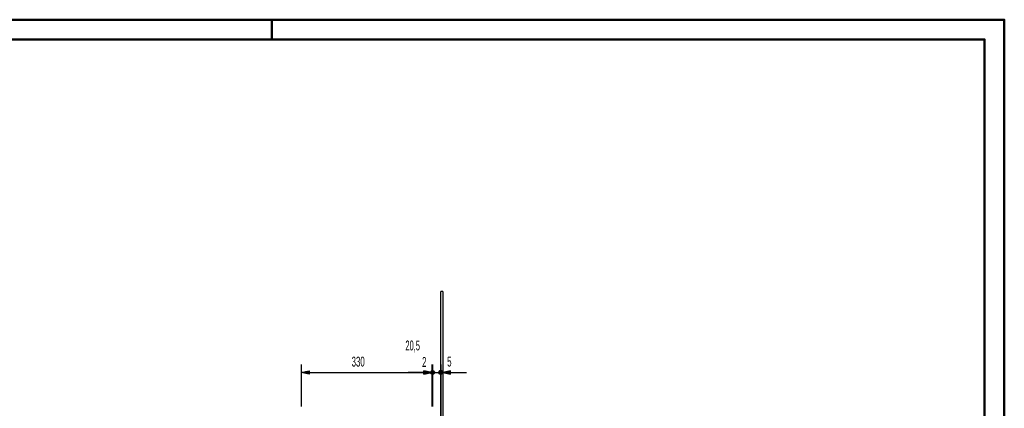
# Model space of a CAD drawing. Extents: x -8441 to -4361, y -3967 to -1117.
# Tile 149 of 149: x -6848 to -4361, y -2099 to -1117. Entities that reach past the tile are written whole.
import ezdxf
from ezdxf.enums import TextEntityAlignment as Align

# ---------------------------------------------------------------- set-up
doc = ezdxf.new("R2010")
doc.units = 0
doc.header["$MEASUREMENT"] = 0
doc.layers.get('0').update_dxf_attribs({"linetype": 'CONTINUOUS'})
doc.layers.add('DIM49', color=4, linetype='CONTINUOUS')
doc.layers.add('TXT_DIM49', color=2, linetype='CONTINUOUS')
doc.layers.add('LE_ALL', color=7, linetype='CONTINUOUS', lineweight=50)

# ---------------------------------------------------------------- blocks, each defined once
blk = doc.blocks.new('_D2', base_point=(-6136.7, -2103.8))
at = {"layer": 'DIM49', "color": 1}
for p, q in [((-6136.7, -1988.2), (-6136.7, -2093.8)), ((-5806.7, -1988.2), (-5806.7, -2093.8)), ((-6136.7, -2008.2), (-6116.7, -2004.2)), ((-6116.7, -2012.2), (-6136.7, -2008.2)), ((-6117.7, -2008.2), (-6135.7, -2008.2)), ((-6117.7, -2006.2), (-6125.7, -2006.2)), ((-6117.7, -2010.2), (-6125.7, -2010.2)), ((-6116.7, -2004.2), (-6116.7, -2012.2)), ((-6116.7, -2008.2), (-5826.7, -2008.2)), ((-5826.7, -2012.2), (-5826.7, -2004.2)), ((-5826.7, -2004.2), (-5806.7, -2008.2)), ((-5806.7, -2008.2), (-5826.7, -2012.2)), ((-5825.7, -2006.2), (-5817.7, -2006.2)), ((-5825.7, -2008.2), (-5807.7, -2008.2)), ((-5825.7, -2010.2), (-5817.7, -2010.2))]:
    blk.add_line(p, q, dxfattribs=at)
at = {"layer": 'TXT_DIM49', "width": 0.596}
blk.add_text('330', height=25, rotation=360, dxfattribs=at).set_placement((-5992.7, -1993.2), align=Align.CENTER)
blk = doc.blocks.new('_D3', base_point=(-5806.7, -2103.8))
at = {"layer": 'DIM49', "color": 1}
for p, q in [((-5806.7, -1988.2), (-5806.7, -2093.8)), ((-5804.7, -1988.2), (-5804.7, -2093.8)), ((-5826.7, -2008.2), (-5866.7, -2008.2)), ((-5806.7, -2008.2), (-5826.7, -2004.2)), ((-5826.7, -2004.2), (-5826.7, -2012.2)), ((-5826.7, -2012.2), (-5806.7, -2008.2)), ((-5825.7, -2006.2), (-5817.7, -2006.2)), ((-5825.7, -2008.2), (-5807.7, -2008.2)), ((-5825.7, -2010.2), (-5817.7, -2010.2)), ((-5806.7, -2008.2), (-5804.7, -2008.2)), ((-5804.7, -2008.2), (-5763.7, -2008.2))]:
    blk.add_line(p, q, dxfattribs=at)
for radius in [5, 3, 1]:
    blk.add_circle((-5804.7, -2008.2), radius, dxfattribs=at)
at = {"layer": 'TXT_DIM49', "width": 0.596}
blk.add_text('2', height=25, rotation=360, dxfattribs=at).set_placement((-5825.7, -1994.1), align=Align.CENTER)
blk = doc.blocks.new('_D4', base_point=(-5804.7, -2103.8))
at = {"layer": 'DIM49', "color": 1}
for p, q in [((-5804.7, -1988.2), (-5804.7, -2093.8)), ((-5784.2, -1988.2), (-5784.2, -2148.2)), ((-5804.7, -2008.2), (-5784.2, -2008.2)), ((-5784.2, -2008.2), (-5743.2, -2008.2))]:
    blk.add_line(p, q, dxfattribs=at)
for radius in [5, 3, 1]:
    blk.add_circle((-5784.2, -2008.2), radius, dxfattribs=at)
at = {"layer": 'TXT_DIM49', "width": 0.52}
blk.add_text('20,5', height=25, rotation=0, dxfattribs=at).set_placement((-5855, -1952.5), align=Align.CENTER)
blk = doc.blocks.new('_D5', base_point=(-5784.2, -2158.2))
at = {"layer": 'DIM49', "color": 1}
for p, q in [((-5784.2, -1988.2), (-5784.2, -2148.2)), ((-5779.2, -1988.2), (-5779.2, -2148.2)), ((-5784.2, -2008.2), (-5779.2, -2008.2)), ((-5759.2, -2004.2), (-5779.2, -2008.2)), ((-5779.2, -2008.2), (-5759.2, -2012.2)), ((-5760.2, -2008.2), (-5778.2, -2008.2)), ((-5760.2, -2006.2), (-5768.2, -2006.2)), ((-5760.2, -2010.2), (-5768.2, -2010.2)), ((-5759.2, -2012.2), (-5759.2, -2004.2)), ((-5759.2, -2008.2), (-5719.2, -2008.2))]:
    blk.add_line(p, q, dxfattribs=at)
at = {"layer": 'TXT_DIM49', "width": 0.596}
blk.add_text('5', height=25, dxfattribs=at).set_placement((-5762.3, -1993.2), align=Align.CENTER)

msp = doc.modelspace()

# ---------------------------------------------------------------- linework, layer by layer
for p, q in [((-5779.2, -1803.2), (-5784.2, -1803.2)), ((-5784.2, -2403.2), (-5784.2, -1803.2)), ((-5779.2, -1803.2), (-5779.2, -2403.2))]:
    msp.add_line(p, q)
at = {"layer": 'LE_ALL', "color": 1}
msp.add_line((-6210.5, -1166.6), (-6210.5, -1116.6), dxfattribs=at)
at = {"layer": 'LE_ALL', "color": 10}
for points in [[(-8440.5, -3966.6), (-4360.5, -3966.6), (-4360.5, -1116.6), (-8440.5, -1116.6), (-8440.5, -3966.6)], [(-8390.5, -3916.6), (-4410.5, -3916.6), (-4410.5, -1166.6), (-8390.5, -1166.6), (-8390.5, -3916.6)]]:
    msp.add_lwpolyline(points, dxfattribs=at)

# ---------------------------------------------------------------- block references
at = {"layer": 'DIM49'}
for name, p in [('_D4', (-5804.7, -2103.8)), ('_D2', (-6136.7, -2103.8)), ('_D3', (-5806.7, -2103.8)), ('_D5', (-5784.2, -2158.2))]:
    msp.add_blockref(name, p, dxfattribs=at)

doc.saveas('drawing.dxf')
